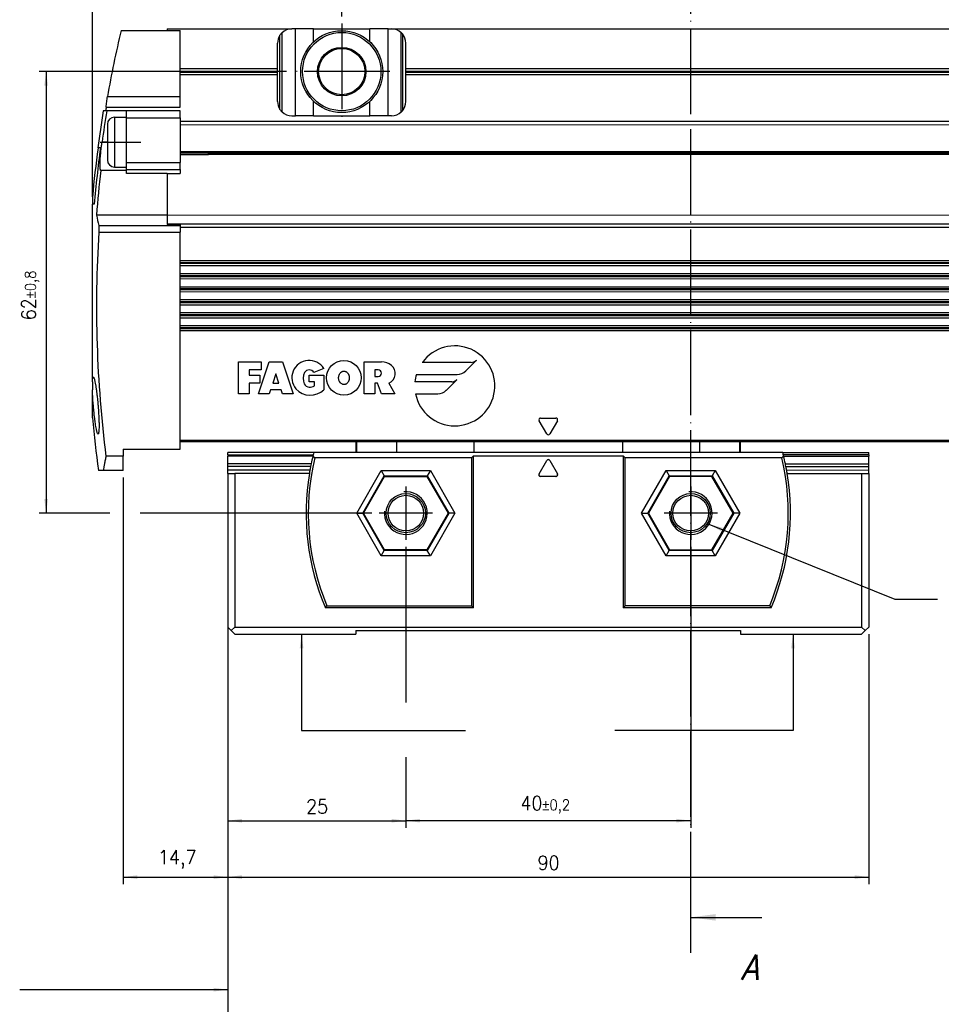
# Model space of a CAD drawing. Header units: millimetres. Extents: x -285 to 1770, y -283 to 203.
# Tile 3 of 30: x -174 to -44, y -93 to 45. Entities that reach past the tile are written whole.
import ezdxf

# ---------------------------------------------------------------- set-up
doc = ezdxf.new("R2010")
doc.units = ezdxf.units.MM
doc.linetypes.add('DOT_CENTER', pattern=[14, 12, -1, 0, -1])
doc.layers.add('1', color=7, linetype='Continuous')
doc.styles.add('CONVERTER_11', font='txt.shx', dxfattribs={"width": 0.9})
doc.styles.add('CONVERTER_14', font='txt.shx', dxfattribs={"width": 0.9, "oblique": 15})
doc.dimstyles.new('ME10_DIM_27', dxfattribs={"dimtxt": 2, "dimasz": 2, "dimexe": 1, "dimexo": 1, "dimgap": 1, "dimtad": 1, "dimdsep": 46, "dimtxsty": 'CONVERTER_11', "dimsah": 1, "dimcen": 0.09, "dimclrd": 2, "dimclre": 2, "dimclrt": 2, "dimadec": 0, "dimazin": 0, "dimtol": 1, "dimtp": 0.2, "dimtm": 0.2, "dimtfac": 0.75, "dimtdec": 0, "dimtix": 1, "dimtmove": 0, "dimatfit": 3, "dimfxl": 1, "dimtolj": 1, "dimtzin": 0, "dimarcsym": 0})
doc.dimstyles.new('ME10_DIM_28', dxfattribs={"dimtxt": 2, "dimasz": 2, "dimexe": 1, "dimexo": 1, "dimgap": 1, "dimtad": 1, "dimdsep": 46, "dimtxsty": 'CONVERTER_11', "dimsah": 1, "dimcen": 0.09, "dimclrd": 2, "dimclre": 2, "dimclrt": 2, "dimadec": 0, "dimazin": 0, "dimtfac": 1, "dimtdec": 4, "dimtix": 1, "dimtmove": 0, "dimatfit": 3, "dimfxl": 1, "dimtolj": 1, "dimtzin": 0, "dimarcsym": 0})
doc.dimstyles.new('ME10_DIM_29', dxfattribs={"dimtxt": 2, "dimasz": 2, "dimexe": 1, "dimexo": 1, "dimgap": 1, "dimtad": 1, "dimdsep": 46, "dimtxsty": 'CONVERTER_11', "dimsah": 1, "dimcen": 0.09, "dimclrd": 2, "dimclre": 2, "dimclrt": 2, "dimadec": 0, "dimazin": 0, "dimtfac": 1, "dimtdec": 4, "dimtix": 1, "dimtmove": 0, "dimatfit": 3, "dimfxl": 1, "dimtolj": 1, "dimtzin": 0, "dimarcsym": 0})
doc.dimstyles.new('ME10_DIM_30', dxfattribs={"dimtxt": 2, "dimasz": 2, "dimexe": 1, "dimexo": 1, "dimgap": 1, "dimtad": 1, "dimdsep": 46, "dimtxsty": 'CONVERTER_11', "dimsah": 1, "dimcen": 0.09, "dimclrd": 2, "dimclre": 2, "dimclrt": 2, "dimadec": 0, "dimazin": 0, "dimtfac": 1, "dimtdec": 4, "dimtix": 1, "dimtmove": 0, "dimatfit": 3, "dimfxl": 1, "dimtolj": 1, "dimtzin": 0, "dimarcsym": 0})
doc.dimstyles.new('ME10_DIM_31', dxfattribs={"dimtxt": 2, "dimasz": 2, "dimexe": 1, "dimexo": 1, "dimgap": 1, "dimtad": 1, "dimdsep": 46, "dimtxsty": 'CONVERTER_11', "dimsah": 1, "dimcen": 0.09, "dimclrd": 2, "dimclre": 2, "dimclrt": 2, "dimadec": 0, "dimazin": 0, "dimtol": 1, "dimtp": 0.8, "dimtm": 0.8, "dimtfac": 0.75, "dimtdec": 0, "dimtix": 1, "dimtmove": 0, "dimatfit": 3, "dimfxl": 1, "dimtolj": 1, "dimtzin": 0, "dimarcsym": 0})
doc.dimstyles.new('ME10_DIM_35', dxfattribs={"dimtxt": 2, "dimasz": 2, "dimexe": 1, "dimexo": 1, "dimgap": 1, "dimtad": 1, "dimdsep": 46, "dimtxsty": 'CONVERTER_11', "dimsah": 1, "dimcen": 0.09, "dimclrd": 2, "dimclre": 2, "dimclrt": 2, "dimadec": 0, "dimazin": 0, "dimtol": 1, "dimtp": 0.25, "dimtm": 0.25, "dimtfac": 0.75, "dimtdec": 0, "dimtix": 1, "dimtmove": 0, "dimatfit": 3, "dimfxl": 1, "dimtolj": 1, "dimtzin": 0, "dimarcsym": 0})
doc.dimstyles.get("Standard").update_dxf_attribs({"dimtxt": 0.18, "dimasz": 0.18, "dimexe": 0.18, "dimexo": 0.0625, "dimgap": 0.09, "dimtad": 0, "dimtih": 1, "dimtoh": 1, "dimdec": 4, "dimzin": 0, "dimdsep": 46, "dimtxsty": 'Standard', "dimcen": 0.09, "dimadec": 0, "dimazin": 0, "dimtfac": 1, "dimtdec": 4, "dimtofl": 0, "dimtmove": 0, "dimatfit": 3, "dimfxl": 1, "dimtolj": 1, "dimtzin": 0, "dimarcsym": 0})

# ---------------------------------------------------------------- blocks, each defined once
blk = doc.blocks.new('CABEZA__9', base_point=(-144.4, -41.42))
at = {"color": 7, "linetype": 'Continuous'}
for p, q in [((-126.4, -14.42), (-126.4, -15.92)), ((-72.4, -15.92), (-72.4, -14.42)), ((-144.4, -16.25), (-144.4, -15.92)), ((-132.32, -15.92), (-144.4, -15.92)), ((-144.4, -16.25), (-144.4, -16.44)), ((-144.4, -17.49), (-144.4, -16.44)), ((-126.4, -15.92), (-132.32, -15.92)), ((-126.28, -15.92), (-126.4, -15.92)), ((-120.64, -15.92), (-126.28, -15.92)), ((-109.8, -15.92), (-120.64, -15.92)), ((-109.9, -16.37), (-110.2, -16.67)), ((-109.9, -16.37), (-88.9, -16.37)), ((-109.9, -37.72), (-109.9, -16.37)), ((-89, -15.92), (-109.8, -15.92)), ((-78.16, -15.92), (-89, -15.92)), ((-88.6, -16.67), (-88.9, -16.37)), ((-88.9, -16.37), (-88.9, -37.72)), ((-72.52, -15.92), (-78.16, -15.92)), ((-72.4, -15.92), (-72.52, -15.92)), ((-66.48, -15.92), (-72.4, -15.92)), ((-66.48, -15.92), (-54.4, -15.92)), ((-54.4, -16.24), (-54.4, -15.92)), ((-54.4, -16.24), (-54.4, -16.43)), ((-54.4, -17.49), (-54.4, -16.43)), ((-144.4, -17.88), (-144.4, -17.49)), ((-144.4, -18.37), (-144.4, -17.88)), ((-110.2, -16.67), (-132.2, -16.67)), ((-110.2, -16.67), (-110.2, -37.42)), ((-100.7, -18.91), (-99.62, -17.02)), ((-100.68, -18.89), (-99.62, -17.05)), ((-99.18, -17.02), (-98.09, -18.91)), ((-99.18, -17.05), (-98.12, -18.89)), ((-66.6, -16.67), (-88.6, -16.67)), ((-88.6, -37.42), (-88.6, -16.67)), ((-54.4, -17.87), (-54.4, -17.49)), ((-54.4, -18.36), (-54.4, -17.87)), ((-144.4, -18.87), (-144.4, -18.37)), ((-144.4, -18.87), (-144.4, -40.42)), ((-144.4, -18.87), (-143.4, -18.87)), ((-143.4, -18.87), (-143.4, -40.42)), ((-132.94, -18.87), (-143.4, -18.87)), ((-125.35, -24.42), (-122.37, -19.27)), ((-122.85, -18.45), (-122.42, -19.2)), ((-122.42, -19.2), (-122.37, -19.27)), ((-122.37, -19.27), (-116.43, -19.27)), ((-116.43, -19.27), (-116.38, -19.2)), ((-116.43, -19.27), (-113.45, -24.42)), ((-115.95, -18.45), (-116.38, -19.2)), ((-98.31, -19.28), (-100.49, -19.28)), ((-98.33, -19.27), (-100.47, -19.27)), ((-82.37, -19.27), (-85.34, -24.42)), ((-82.85, -18.44), (-82.42, -19.19)), ((-82.42, -19.19), (-82.37, -19.27)), ((-76.42, -19.27), (-82.37, -19.27)), ((-76.42, -19.27), (-76.38, -19.19)), ((-73.45, -24.42), (-76.42, -19.27)), ((-75.95, -18.44), (-76.38, -19.19)), ((-65.86, -18.87), (-55.4, -18.86)), ((-55.4, -18.86), (-54.4, -18.86)), ((-55.4, -18.86), (-55.4, -40.42)), ((-54.4, -18.86), (-54.4, -18.36)), ((-54.4, -18.86), (-54.4, -40.42)), ((-126.3, -24.42), (-125.43, -24.42)), ((-125.43, -24.42), (-125.35, -24.42)), ((-122.37, -29.57), (-125.35, -24.42)), ((-113.45, -24.42), (-116.43, -29.57)), ((-113.36, -24.42), (-113.45, -24.42)), ((-112.5, -24.42), (-113.36, -24.42)), ((-86.3, -24.42), (-85.43, -24.42)), ((-85.43, -24.42), (-85.34, -24.42)), ((-85.34, -24.42), (-82.37, -29.57)), ((-76.42, -29.57), (-73.45, -24.42)), ((-73.36, -24.42), (-73.45, -24.42)), ((-72.5, -24.42), (-73.36, -24.42)), ((-122.85, -30.4), (-122.42, -29.65)), ((-122.42, -29.65), (-122.37, -29.57)), ((-116.43, -29.57), (-122.37, -29.57)), ((-116.38, -29.65), (-116.43, -29.57)), ((-115.95, -30.4), (-116.38, -29.65)), ((-82.85, -30.4), (-82.41, -29.65)), ((-82.41, -29.65), (-82.37, -29.57)), ((-82.37, -29.57), (-76.42, -29.57)), ((-76.38, -29.65), (-76.42, -29.57)), ((-75.95, -30.4), (-76.38, -29.65)), ((-109.9, -37.72), (-130.69, -37.72)), ((-130.49, -37.42), (-110.2, -37.42)), ((-110.2, -37.42), (-109.9, -37.72)), ((-88.9, -37.72), (-88.6, -37.42)), ((-68.11, -37.72), (-88.9, -37.72)), ((-68.31, -37.42), (-88.6, -37.42)), ((-143.9, -40.92), (-144.4, -40.42)), ((-143.9, -40.92), (-143.4, -40.42)), ((-143.9, -40.92), (-143.4, -41.42)), ((-143.4, -40.42), (-55.4, -40.42)), ((-143.4, -41.42), (-126.4, -41.42)), ((-126.4, -40.92), (-72.4, -40.92)), ((-126.4, -40.92), (-126.4, -41.42)), ((-72.4, -40.92), (-72.4, -41.42)), ((-72.4, -41.42), (-55.4, -41.42)), ((-55.4, -40.42), (-54.9, -40.92)), ((-54.9, -40.92), (-55.4, -41.42)), ((-54.4, -40.42), (-54.9, -40.92))]:
    blk.add_line(p, q, dxfattribs=at)
at = {"color": 3, "linetype": 'Continuous'}
for p, q in [((-126.28, -15.92), (-126.28, -14.42)), ((-120.64, -15.92), (-120.64, -14.42)), ((-109.8, -15.92), (-109.8, -14.42)), ((-89, -14.42), (-89, -15.92)), ((-78.16, -14.42), (-78.16, -15.92)), ((-72.52, -15.92), (-72.52, -14.42)), ((-144.4, -16.25), (-132.4, -16.25)), ((-132.45, -16.44), (-144.4, -16.44)), ((-54.4, -16.24), (-66.4, -16.24)), ((-66.35, -16.43), (-54.4, -16.43)), ((-132.68, -17.49), (-144.4, -17.49)), ((-132.76, -17.88), (-144.4, -17.88)), ((-99.62, -17.02), (-99.62, -17.05)), ((-99.18, -17.02), (-99.18, -17.05)), ((-66.11, -17.49), (-54.4, -17.49)), ((-66.04, -17.87), (-54.4, -17.87)), ((-132.86, -18.37), (-144.4, -18.37)), ((-126.3, -24.42), (-122.85, -18.45)), ((-125.43, -24.42), (-122.42, -19.2)), ((-122.85, -18.45), (-115.95, -18.45)), ((-122.42, -19.2), (-116.38, -19.2)), ((-116.38, -19.2), (-113.36, -24.42)), ((-115.95, -18.45), (-112.5, -24.42)), ((-100.7, -18.91), (-100.68, -18.89)), ((-100.49, -19.28), (-100.47, -19.27)), ((-98.33, -19.27), (-98.31, -19.28)), ((-98.12, -18.89), (-98.09, -18.91)), ((-86.3, -24.42), (-82.85, -18.44)), ((-85.43, -24.42), (-82.42, -19.19)), ((-82.85, -18.44), (-75.95, -18.44)), ((-82.42, -19.19), (-76.38, -19.19)), ((-76.38, -19.19), (-73.36, -24.42)), ((-75.95, -18.44), (-72.5, -24.42)), ((-65.94, -18.37), (-54.4, -18.36)), ((-122.85, -30.4), (-126.3, -24.42)), ((-122.42, -29.65), (-125.43, -24.42)), ((-113.36, -24.42), (-116.38, -29.65)), ((-112.5, -24.42), (-115.95, -30.4)), ((-82.85, -30.4), (-86.3, -24.42)), ((-82.41, -29.65), (-85.43, -24.42)), ((-73.36, -24.42), (-76.38, -29.65)), ((-72.5, -24.42), (-75.95, -30.4)), ((-115.95, -30.4), (-122.85, -30.4)), ((-116.38, -29.65), (-122.42, -29.65)), ((-75.95, -30.4), (-82.85, -30.4)), ((-76.38, -29.65), (-82.41, -29.65))]:
    blk.add_line(p, q, dxfattribs=at)
at = {"color": 7, "linetype": 'Continuous'}
for centre, radius in [((-119.4, -24.42), 2.75), ((-119.4, -24.42), 2.5), ((-79.4, -24.42), 2.75), ((-79.4, -24.42), 2.5)]:
    blk.add_circle(centre, radius, dxfattribs=at)
for centre, radius, start, end in [((-99.4, -24.42), 34, 166.4206, 168.2419), ((-99.4, -24.42), 34, 166.3082, 166.4206), ((-99.4, -24.42), 34, 166.0884, 166.3082), ((-99.4, -24.42), 34, 165.5264, 166.0884), ((-99.4, -24.42), 34, 13.9194, 14.4814), ((-99.4, -24.42), 34, 13.6996, 13.9194), ((-99.4, -24.42), 34, 13.5871, 13.6996), ((-99.4, -24.42), 34, 11.7659, 13.5871), ((-99.4, -24.42), 33.7, 166.7086, 202.6946), ((-99.4, -24.42), 34, 168.9004, 169.7472), ((-99.4, -24.42), 34, 168.2419, 168.9004), ((-99.4, -17.15), 0.25, 30.0039, 150.0039), ((-99.4, -17.17), 0.25, 30.0039, 150.0039), ((-99.4, -24.42), 33.7, 337.3132, 13.2992), ((-99.4, -24.42), 34, 11.1074, 11.7659), ((-99.4, -24.42), 34, 10.2606, 11.1074), ((-99.4, -24.42), 34, 170.6023, 203.0316), ((-99.4, -24.42), 34, 169.7472, 170.6023), ((-100.49, -19.03), 0.25, 150.0039, 270.0039), ((-100.47, -19.02), 0.25, 150.0039, 270.0039), ((-98.33, -19.02), 0.25, 270.0039, 30.0039), ((-98.31, -19.03), 0.25, 270.0039, 30.0039), ((-99.4, -24.42), 34, 336.9762, 9.4055), ((-99.4, -24.42), 34, 9.4055, 10.2606)]:
    blk.add_arc(centre, radius, start, end, dxfattribs=at)
for points, knots in [([(-132.2, -16.67), (-132.22, -16.65), (-132.25, -16.6), (-132.31, -16.52), (-132.37, -16.45), (-132.41, -16.4), (-132.43, -16.37)], [0, 0, 0, 0, 0.0954143, 0.19106, 0.2864288, 0.3820222, 0.3820222, 0.3820222, 0.3820222]), ([(-66.37, -16.37), (-66.39, -16.39), (-66.42, -16.44), (-66.48, -16.52), (-66.54, -16.59), (-66.58, -16.64), (-66.6, -16.67)], [0, 0, 0, 0, 0.0954825, 0.1909591, 0.2864724, 0.3820222, 0.3820222, 0.3820222, 0.3820222]), ([(-130.69, -37.72), (-130.67, -37.7), (-130.64, -37.65), (-130.59, -37.57), (-130.54, -37.5), (-130.51, -37.45), (-130.49, -37.42)], [0, 0, 0, 0, 0.0900935, 0.1799882, 0.2700098, 0.3600539, 0.3600539, 0.3600539, 0.3600539]), ([(-68.31, -37.42), (-68.29, -37.44), (-68.26, -37.49), (-68.21, -37.57), (-68.16, -37.64), (-68.12, -37.69), (-68.11, -37.72)], [0, 0, 0, 0, 0.0899107, 0.1800615, 0.2700953, 0.3600539, 0.3600539, 0.3600539, 0.3600539])]:
    blk.add_open_spline(points, degree=3, knots=knots, dxfattribs=at)
at = {"layer": '1', "color": 2, "linetype": 'DOT_CENTER'}
for p, q in [((-119.4, -20.67), (-119.4, -28.17)), ((-79.4, -20.67), (-79.4, -28.17)), ((-115.65, -24.42), (-123.15, -24.42)), ((-75.65, -24.42), (-83.15, -24.42))]:
    blk.add_line(p, q, dxfattribs=at)
at = {"layer": '1', "color": 30, "linetype": 'Continuous'}
for centre in [(-119.4, -24.42), (-79.4, -24.42)]:
    blk.add_arc(centre, 3, 175, 95, dxfattribs=at)
blk = doc.blocks.new('REGLA__10', base_point=(-163.4, -18.42))
at = {"color": 7, "linetype": 'Continuous'}
for p, q in [((-159.37, 43.37), (-152.9, 43.37)), ((-152.9, 43.57), (-135.4, 43.58)), ((-152.9, 43.57), (-152.9, 43.37)), ((-152.9, 43.37), (-151.1, 43.37)), ((-151.1, 38.02), (-151.1, 43.37)), ((-134.9, 43.58), (-135.4, 43.58)), ((-132.34, 43.58), (-134.9, 43.58)), ((-132.34, 43.58), (-124.46, 43.58)), ((-121.9, 43.58), (-124.46, 43.58)), ((-121.9, 43.58), (-121.4, 43.58)), ((-121.4, 43.58), (-35.4, 43.58)), ((-120.04, 31.92), (-120.04, 43.04)), ((-119.88, 42.87), (-119.88, 32.08)), ((-137.4, 38.02), (-137.4, 41.58)), ((-119.4, 38.02), (-119.4, 41.58)), ((-151.1, 37.13), (-151.1, 38.02)), ((-151.1, 38.02), (-137.4, 38.02)), ((-137.4, 37.13), (-137.4, 38.02)), ((-119.4, 37.14), (-119.4, 38.02)), ((-119.4, 38.02), (-37.4, 38.02)), ((-151.1, 34.08), (-151.1, 37.13)), ((-137.4, 37.13), (-151.1, 37.13)), ((-137.4, 33.38), (-137.4, 37.13)), ((-119.4, 33.38), (-119.4, 37.14)), ((-37.4, 37.14), (-119.4, 37.14)), ((-161.3, 34.07), (-151.1, 34.08)), ((-151.1, 32.58), (-151.1, 34.08)), ((-161.38, 32.07), (-161.87, 32.07)), ((-161.48, 32.57), (-151.1, 32.58)), ((-158.6, 32.07), (-161.38, 32.07)), ((-151.1, 32.07), (-158.6, 32.07)), ((-158.6, 31.18), (-158.6, 32.07)), ((-151.1, 31.07), (-151.1, 32.07)), ((-160.3, 31.18), (-158.6, 31.18)), ((-158.6, 31.07), (-158.6, 31.18)), ((-158.6, 24.82), (-158.6, 31.07)), ((-151.1, 31.07), (-151.1, 30.58)), ((84.84, 30.59), (-151.1, 30.58)), ((-151.1, 30.58), (-151.1, 30.08)), ((-135.4, 31.38), (-134.9, 31.38)), ((-132.34, 31.38), (-134.9, 31.38)), ((-132.34, 31.38), (-124.46, 31.38)), ((-121.9, 31.38), (-124.46, 31.38)), ((-121.4, 31.38), (-121.9, 31.38)), ((-161.3, 30.18), (-161.3, 27.68)), ((-151.1, 30.08), (-151.1, 26.37)), ((-161.3, 27.68), (-161.3, 25.18)), ((-162.62, 26.87), (-162.65, 26.87)), ((-162.28, 26.87), (-162.62, 26.87)), ((-151.1, 26.37), (-151.1, 24.82)), ((-151.1, 26.17), (83.77, 26.19)), ((-151.1, 25.92), (-147.1, 25.92)), ((-147.1, 25.92), (-147.1, 26.17)), ((-146.85, 26.17), (-147.1, 25.92)), ((-147.03, 26), (83.89, 26.01)), ((-158.6, 23.69), (-162.23, 23.69)), ((-160.3, 24.18), (-158.6, 24.18)), ((-158.6, 24.18), (-158.6, 24.82)), ((-158.6, 23.84), (-158.6, 24.18)), ((-158.6, 23.69), (-158.6, 23.84)), ((-158.6, 23.26), (-158.6, 23.69)), ((-151.1, 23.84), (-151.1, 24.82)), ((-151.1, 23.84), (-151.1, 23.26)), ((-152.9, 23.26), (-158.6, 23.26)), ((-152.9, 23.26), (-152.9, 17.44)), ((-152.9, 23.26), (-151.1, 23.26)), ((-163.4, 19.97), (-163.4, 18.97)), ((-163.15, 18.97), (-163.4, 18.97)), ((-163.4, 7.14), (-163.4, 18.97)), ((-152.9, 17.44), (-162.83, 17.44)), ((-152.9, 17.44), (85.54, 17.46)), ((-152.9, 17.44), (-152.9, 17.44)), ((-152.9, 17.44), (-152.9, 16.22)), ((-152.9, 16.22), (-152.9, 16.1)), ((-151.1, 16.1), (-152.9, 16.1)), ((-151.1, 16.1), (-151.1, 15.95)), ((-151.1, 15.95), (-151.1, 15.75)), ((-151.1, 15.75), (-151.1, 15.02)), ((-151.1, 11.02), (-151.1, 15.02)), ((85.26, 11.04), (-151.1, 11.02)), ((-151.1, 10.34), (-151.1, 11.02)), ((-151.1, 10.34), (84.8, 10.35)), ((-151.1, 9.19), (-151.1, 10.34)), ((84.03, 9.2), (-151.1, 9.19)), ((-151.1, 8.5), (-151.1, 9.19)), ((-151.1, 8.5), (83.58, 8.52)), ((-151.1, 7.35), (-151.1, 8.5)), ((-151.1, 7.35), (84.32, 7.37)), ((-151.1, 6.67), (-151.1, 7.35)), ((-151.1, 6.67), (84.77, 6.69)), ((-151.1, 5.52), (-151.1, 6.67)), ((85.54, 5.54), (-151.1, 5.52)), ((-151.1, 4.84), (-151.1, 5.52)), ((-151.1, 4.84), (85.14, 4.85)), ((-151.1, 3.69), (-151.1, 4.84)), ((84.37, 3.7), (-151.1, 3.69)), ((-151.1, 3.01), (-151.1, 3.69)), ((-151.1, 3.01), (83.91, 3.02)), ((-151.1, 1.86), (-151.1, 3.01)), ((-163.4, -5.98), (-163.4, 2.04)), ((83.98, 1.87), (-151.1, 1.86)), ((-151.1, 1.17), (-151.1, 1.86)), ((84.44, 1.19), (-151.1, 1.17)), ((-151.1, -14.22), (-151.1, 1.17)), ((-163.4, -5.98), (-163.4, -7.09)), ((-163.4, -11.06), (-163.4, -7.09)), ((-151.1, -15.42), (-151.1, -14.22)), ((84.29, -14.41), (-151.1, -14.42)), ((-159.1, -16.44), (-161.5, -16.44)), ((-159.1, -15.42), (-159.1, -16.44)), ((-159.1, -15.42), (-151.1, -15.42)), ((-159.1, -18.42), (-159.1, -16.44)), ((-161.91, -18.42), (-162.55, -18.42)), ((-159.1, -18.42), (-161.91, -18.42))]:
    blk.add_line(p, q, dxfattribs=at)
at = {"color": 3, "linetype": 'Continuous'}
for p, q in [((-136.77, 31.92), (-136.77, 43.04)), ((-134.9, 31.38), (-134.9, 43.58)), ((-132.34, 41.76), (-132.34, 43.58)), ((-124.46, 41.76), (-124.46, 43.58)), ((-121.9, 31.38), (-121.9, 43.58)), ((-137.07, 32.27), (-137.07, 42.68)), ((-151.1, 37.65), (-137.4, 37.65)), ((-151.1, 37.5), (-137.4, 37.51)), ((-119.4, 37.65), (-37.4, 37.65)), ((-119.4, 37.51), (-37.4, 37.51)), ((-132.34, 31.38), (-132.34, 33.39)), ((-124.46, 31.38), (-124.46, 33.39)), ((-160.3, 31.18), (-160.3, 27.68)), ((-158.6, 31.07), (-151.1, 31.07)), ((85.17, 30.09), (-151.1, 30.08)), ((-161.3, 27.68), (-162.05, 27.68)), ((-160.3, 27.68), (-160.3, 24.18)), ((-151.1, 26.37), (83.64, 26.39)), ((-146.92, 26.1), (83.82, 26.12)), ((-158.6, 24.82), (-151.1, 24.82)), ((-158.6, 23.84), (-151.1, 23.84)), ((-162.52, 15.95), (-151.1, 15.95)), ((-152.9, 16.22), (84.72, 16.23)), ((-151.1, 15.75), (84.41, 15.77)), ((-162.5, 15.02), (-151.1, 15.02)), ((85.08, 10.77), (-151.1, 10.75)), ((84.98, 10.62), (-151.1, 10.61)), ((83.85, 8.93), (-151.1, 8.92)), ((83.76, 8.79), (-151.1, 8.78)), ((84.5, 7.1), (-151.1, 7.08)), ((84.59, 6.96), (-151.1, 6.94)), ((85.41, 5.27), (-151.1, 5.25)), ((85.32, 5.13), (-151.1, 5.11)), ((84.19, 3.43), (-151.1, 3.42)), ((84.09, 3.29), (-151.1, 3.28)), ((84.17, 1.6), (-151.1, 1.58)), ((84.26, 1.46), (-151.1, 1.44)), ((-142.9, -3.17), (-139.71, -3.17)), ((-142.9, -7.67), (-142.9, -3.17)), ((-140.09, -7.67), (-138.59, -3.17)), ((-139.71, -3.17), (-139.71, -4.3)), ((-138.59, -3.17), (-136.71, -3.17)), ((-136.71, -3.17), (-135.21, -7.67)), ((-130.91, -4.11), (-132.31, -4.67)), ((-125.26, -7.67), (-125.26, -3.17)), ((-125.26, -3.17), (-122.82, -3.17)), ((-110.23, -3.26), (-117.09, -3.26)), ((-110.99, -4.45), (-109.49, -2.95)), ((-139.71, -4.3), (-141.4, -4.3)), ((-141.4, -4.3), (-141.4, -5.05)), ((-141.4, -5.05), (-139.9, -5.05)), ((-139.9, -5.05), (-139.9, -6.17)), ((-137.65, -4.86), (-138.09, -6.17)), ((-137.21, -6.17), (-137.65, -4.86)), ((-132.96, -5.05), (-130.9, -5.05)), ((-132.96, -5.99), (-132.96, -5.05)), ((-130.9, -5.05), (-130.9, -7.11)), ((-123.76, -4.3), (-123.76, -5.24)), ((-123.29, -4.3), (-123.76, -4.3)), ((-123.76, -5.24), (-123.29, -5.24)), ((-117.92, -4.94), (-112.18, -4.94)), ((-141.4, -6.17), (-141.4, -7.67)), ((-139.9, -6.17), (-141.4, -6.17)), ((-138.09, -6.17), (-137.21, -6.17)), ((-132.21, -5.99), (-132.96, -5.99)), ((-132.21, -6.55), (-132.21, -5.99)), ((-123.76, -6.17), (-123.76, -7.67)), ((-123.38, -6.17), (-123.76, -6.17)), ((-122.82, -7.67), (-123.38, -6.17)), ((-121.78, -6.17), (-120.95, -7.67)), ((-112.96, -5.98), (-118.12, -5.99)), ((-113.72, -7.18), (-112.22, -5.68)), ((-141.4, -7.67), (-142.9, -7.67)), ((-138.59, -7.67), (-140.09, -7.67)), ((-138.4, -7.11), (-138.59, -7.67)), ((-136.9, -7.11), (-138.4, -7.11)), ((-136.71, -7.67), (-136.9, -7.11)), ((-135.21, -7.67), (-136.71, -7.67)), ((-123.76, -7.67), (-125.26, -7.67)), ((-120.95, -7.67), (-122.82, -7.67)), ((-118.04, -7.67), (-114.91, -7.67)), ((-99.62, -13.3), (-100.68, -11.45)), ((-100.47, -11.07), (-98.33, -11.07)), ((-98.12, -11.45), (-99.18, -13.3)), ((84.43, -14.21), (-151.1, -14.22))]:
    blk.add_line(p, q, dxfattribs=at)
at = {"color": 7, "linetype": 'Continuous'}
for radius in [5.75, 5.5, 3.4, 3.25]:
    blk.add_circle((-128.4, 37.58), radius, dxfattribs=at)
at = {"color": 3, "linetype": 'Continuous'}
blk.add_circle((-128.09, -5.42), 2.44, dxfattribs=at)
at = {"color": 7, "linetype": 'Continuous'}
for centre, radius, start, end in [((3.87, 4.6), 167.78, 166.6394, 169.8834), ((-135.4, 41.58), 2, 133.1086, 146.4466), ((-135.4, 41.58), 2, 90.0039, 133.1086), ((-121.4, 41.58), 2, 46.8992, 90.0039), ((-121.4, 41.58), 2, 40.3188, 46.8992), ((-121.4, 41.58), 2, 0.0039, 40.3188), ((-135.4, 41.58), 2, 146.4466, 180.0039), ((-135.4, 33.38), 2, 180.0039, 213.5612), ((-121.4, 33.38), 2, 319.689, 0.0039), ((3.87, 4.6), 168, 170.5892, 172.3823), ((3.87, 4.6), 167.52, 170.5618, 172.0827), ((3.87, 4.6), 167.69, 170.3985, 170.5719), ((-135.4, 33.38), 2, 213.5612, 226.8992), ((-135.4, 33.38), 2, 226.8992, 270.0039), ((-121.4, 33.38), 2, 270.0039, 313.1086), ((-121.4, 33.38), 2, 313.1086, 319.689), ((-160.3, 30.18), 1, 90, 180), ((3.87, 4.6), 167.97, 172.3811, 174.7528), ((3.87, 4.6), 167.63, 172.3656, 175.0823), ((-160.3, 25.18), 1, 180, 270), ((3.87, 4.6), 167.19, 173.4463, 175.5957), ((-139.11, 21.52), 24.06, 189.7604, 193.3815), ((3.87, 4.6), 166.7, 176.4161, 187.2531), ((3.87, 4.6), 168, 185.3488, 187.8778)]:
    blk.add_arc(centre, radius, start, end, dxfattribs=at)
at = {"color": 3, "linetype": 'Continuous'}
for centre, radius, start, end in [((-112.52, -6.55), 5.62, 191.5408, 144.2009), ((-132.96, -5.42), 2.44, 32.5829, 219.6016), ((-122.82, -5.37), 2.2, 50.7652, 90.0039), ((-122.37, -4.81), 1.48, 293.2806, 50.7652), ((-110.23, -2.22), 1.04, 270.0039, 315.0039), ((-131.83, -5.52), 1.97, 154.6269, 202.6237), ((-132.96, -5.05), 0.752, 29.9229, 150.0849), ((-123.29, -4.77), 0.469, 270.0039, 90.0039), ((-112.52, -6.55), 5.62, 163.445, 174.2647), ((-112.18, -3.26), 1.69, 270.0039, 315.0039), ((-132.96, -5.99), 0.75, 202.6237, 270.0039), ((-132.96, -5.14), 1.59, 270.0039, 298.0764), ((-112.96, -4.94), 1.04, 270.0039, 315.0039), ((-132.8, -5.07), 2.79, 223.1328, 312.9872), ((-114.91, -5.98), 1.69, 270.0039, 315.0039), ((-100.47, -11.32), 0.25, 90.0039, 210.0039), ((-98.33, -11.32), 0.25, 330.0039, 90.0039), ((-99.4, -13.17), 0.25, 210.0039, 330.0039)]:
    blk.add_arc(centre, radius, start, end, dxfattribs=at)
at = {"color": 7, "linetype": 'Continuous'}
for points, knots in [([(-161.48, 32.57), (-161.45, 32.82), (-161.39, 33.32), (-161.33, 33.82), (-161.3, 34.07)], [0, 0, 0, 0, 0.754936, 1.510269, 1.510269, 1.510269, 1.510269]), ([(-162.23, 23.69), (-162.23, 23.69), (-162.26, 23.72), (-162.28, 23.79), (-162.31, 23.9), (-162.33, 24.1), (-162.34, 24.36), (-162.33, 24.66), (-162.32, 25.01), (-162.3, 25.41), (-162.26, 25.83), (-162.23, 26.18), (-162.2, 26.5), (-162.16, 26.83), (-162.11, 27.23), (-162.07, 27.52), (-162.05, 27.68)], [0, 0, 0, 0, 0.034385, 0.099339, 0.212235, 0.390546, 0.692535, 1.003389, 1.27508, 1.754131, 2.192989, 2.547237, 2.808175, 3.146146, 3.554288, 4.02577, 4.02577, 4.02577, 4.02577]), ([(-162.52, 15.95), (-162.52, 15.93), (-162.51, 15.88), (-162.5, 15.8), (-162.49, 15.7), (-162.49, 15.59), (-162.49, 15.45), (-162.49, 15.32), (-162.49, 15.17), (-162.5, 15.07), (-162.5, 15.02)], [0, 0, 0, 0, 0.0759304, 0.1506608, 0.2378916, 0.369366, 0.4986847, 0.6376365, 0.7828205, 0.931409, 0.931409, 0.931409, 0.931409]), ([(-163.4, 2.04), (-163.4, 2.06), (-163.4, 2.09), (-163.4, 2.16), (-163.4, 2.25), (-163.4, 2.35), (-163.4, 2.46), (-163.4, 2.55), (-163.4, 2.65), (-163.4, 2.79), (-163.4, 2.96), (-163.4, 3.16), (-163.4, 3.35), (-163.4, 3.52), (-163.4, 3.66), (-163.4, 3.85), (-163.4, 4.07), (-163.4, 4.32), (-163.4, 4.54), (-163.4, 4.73), (-163.4, 4.89), (-163.4, 5.08), (-163.4, 5.3), (-163.4, 5.54), (-163.4, 5.75), (-163.4, 5.91), (-163.4, 6.05), (-163.4, 6.2), (-163.4, 6.37), (-163.4, 6.54), (-163.4, 6.7), (-163.4, 6.83), (-163.4, 6.94), (-163.4, 7.02), (-163.4, 7.09), (-163.4, 7.13), (-163.4, 7.14)], [0, 0, 0, 0, 0.036125, 0.110454, 0.19531, 0.302839, 0.432247, 0.500215, 0.599601, 0.732334, 0.900346, 1.105567, 1.349929, 1.45815, 1.60652, 1.792467, 2.013415, 2.266794, 2.550028, 2.673463, 2.83587, 3.030993, 3.252579, 3.494373, 3.750121, 3.860131, 3.998321, 4.156437, 4.326223, 4.499423, 4.667784, 4.797187, 4.904712, 4.989562, 5.044781, 5.1, 5.1, 5.1, 5.1]), ([(-163.4, -5.98), (-163.4, -5.9), (-163.39, -5.73), (-163.36, -5.54), (-163.34, -5.38), (-163.29, -5.34), (-163.27, -5.33)], [0, 0, 0, 0, 0.2516218, 0.4903588, 0.6203553, 0.681131, 0.681131, 0.681131, 0.681131]), ([(-163.27, -5.33), (-163.26, -5.34), (-163.2, -5.38), (-163.15, -5.54), (-163.09, -5.74), (-163.03, -6.04), (-162.95, -6.42), (-162.88, -6.9), (-162.82, -7.32), (-162.78, -7.67), (-162.74, -7.97), (-162.7, -8.35), (-162.66, -8.81), (-162.61, -9.32), (-162.57, -9.82), (-162.54, -10.28), (-162.52, -10.67), (-162.5, -10.97), (-162.49, -11.32), (-162.47, -11.73), (-162.47, -12.21), (-162.48, -12.6), (-162.49, -12.9), (-162.52, -13.11), (-162.54, -13.27), (-162.59, -13.31), (-162.61, -13.33)], [0, 0, 0, 0, 0.066861, 0.206338, 0.455854, 0.715617, 1.128407, 1.61707, 2.171838, 2.384459, 2.687635, 3.074136, 3.536756, 4.068325, 4.60151, 5.06481, 5.451296, 5.754008, 5.965956, 6.513518, 6.995227, 7.401797, 7.66326, 7.913385, 8.049373, 8.11238, 8.11238, 8.11238, 8.11238]), ([(-162.61, -13.33), (-162.62, -13.31), (-162.68, -13.27), (-162.71, -13.16), (-162.76, -13.03), (-162.8, -12.86), (-162.86, -12.6), (-162.92, -12.25), (-162.98, -11.86), (-163.03, -11.51), (-163.07, -11.23), (-163.1, -10.97), (-163.14, -10.67), (-163.18, -10.28), (-163.23, -9.83), (-163.27, -9.34), (-163.31, -8.88), (-163.33, -8.49), (-163.35, -8.15), (-163.37, -7.83), (-163.39, -7.47), (-163.4, -7.22), (-163.4, -7.09)], [0, 0, 0, 0, 0.067909, 0.209899, 0.320412, 0.488864, 0.72868, 1.136777, 1.545763, 1.911801, 2.190869, 2.404395, 2.708644, 3.096336, 3.56022, 4.093077, 4.55553, 4.947714, 5.261, 5.567135, 5.928516, 6.325599, 6.325599, 6.325599, 6.325599]), ([(-161.5, -16.44), (-161.53, -16.63), (-161.61, -16.99), (-161.72, -17.51), (-161.82, -17.98), (-161.88, -18.28), (-161.91, -18.42)], [0, 0, 0, 0, 0.5769, 1.114616, 1.588455, 2.023333, 2.023333, 2.023333, 2.023333])]:
    blk.add_open_spline(points, degree=3, knots=knots, dxfattribs=at)
at = {"color": 3, "linetype": 'Continuous'}
blk.add_open_spline([(-128.09, -4.49), (-128.1, -4.49), (-128.12, -4.49), (-128.19, -4.49), (-128.28, -4.51), (-128.37, -4.55), (-128.44, -4.6), (-128.51, -4.65), (-128.59, -4.73), (-128.69, -4.85), (-128.78, -5.03), (-128.82, -5.2), (-128.83, -5.33), (-128.84, -5.42), (-128.83, -5.54), (-128.81, -5.68), (-128.77, -5.82), (-128.71, -5.95), (-128.65, -6.04), (-128.58, -6.14), (-128.47, -6.24), (-128.33, -6.32), (-128.2, -6.35), (-128.09, -6.36), (-127.97, -6.35), (-127.85, -6.32), (-127.74, -6.26), (-127.64, -6.18), (-127.56, -6.1), (-127.49, -6), (-127.44, -5.9), (-127.4, -5.8), (-127.38, -5.73), (-127.36, -5.67), (-127.35, -5.6), (-127.34, -5.52), (-127.34, -5.41), (-127.34, -5.28), (-127.37, -5.14), (-127.41, -5.02), (-127.45, -4.92), (-127.49, -4.85), (-127.54, -4.77), (-127.61, -4.7), (-127.69, -4.62), (-127.79, -4.56), (-127.9, -4.51), (-128.01, -4.49), (-128.07, -4.49), (-128.08, -4.49), (-128.09, -4.49)], degree=3, knots=[0, 0, 0, 0, 0.034211, 0.075166, 0.197483, 0.299555, 0.376453, 0.456451, 0.566203, 0.70371, 0.928832, 1.160689, 1.227212, 1.320584, 1.436324, 1.571014, 1.742439, 1.883698, 1.992692, 2.064649, 2.249404, 2.426576, 2.547482, 2.655496, 2.763983, 2.88451, 3.034686, 3.159204, 3.248528, 3.382169, 3.50228, 3.605308, 3.686173, 3.738749, 3.795158, 3.881589, 3.992852, 4.124776, 4.274569, 4.403745, 4.511029, 4.594231, 4.650023, 4.787758, 4.897342, 4.97699, 5.124225, 5.276879, 5.294496, 5.312077, 5.312077, 5.312077, 5.312077], dxfattribs=at)
at = {"layer": '1', "color": 2, "linetype": 'DOT_CENTER'}
for p, q in [((-128.4, 44.33), (-128.4, 30.83)), ((-121.65, 37.58), (-135.15, 37.58)), ((-162.3, 27.68), (-156.6, 27.68))]:
    blk.add_line(p, q, dxfattribs=at)
blk = doc.blocks.new('Regla_G2_cm1140-T__11', base_point=(-163.4, -41.42))
for name, p in [('REGLA__10', (-163.4, -18.42)), ('CABEZA__9', (-144.4, -41.42))]:
    blk.add_blockref(name, p)
blk = doc.blocks.new('*D69')
at = {"layer": '1', "color": 2, "linetype": 'Continuous'}
for p, q in [((-119.4, -29.17), (-119.4, -51.04)), ((-79.4, -29.17), (-79.4, -68.61)), ((-119.4, -60.47), (-119.4, -68.61)), ((-119.4, -67.61), (-79.4, -67.61))]:
    blk.add_line(p, q, dxfattribs=at)
at = {"layer": '1', "color": 2}
for points in [[(-117.4, -67.35), (-117.4, -67.87), (-119.4, -67.61)], [(-81.4, -67.87), (-81.4, -67.35), (-79.4, -67.61)]]:
    blk.add_solid(points, dxfattribs=at)
at = {"layer": '1', "color": 2, "insert": (-103.31, -66.61), "char_height": 2, "attachment_point": 7, "rotation": 0.0001, "line_spacing_factor": 0.60024, "style": 'CONVERTER_11'}
blk.add_mtext('\\C2;40\\C2;\\H1.5;{\\Fgdt;`}0,2', dxfattribs=at)
blk = doc.blocks.new('*D70')
at = {"layer": '1', "color": 2, "linetype": 'Continuous'}
for p, q in [((-144.4, -28.13), (-144.4, -68.62)), ((-119.4, -29.17), (-119.4, -51.04)), ((-119.4, -58.71), (-119.4, -68.62)), ((-144.4, -67.62), (-119.4, -67.62))]:
    blk.add_line(p, q, dxfattribs=at)
at = {"layer": '1', "color": 2}
for points in [[(-142.4, -67.36), (-142.4, -67.88), (-144.4, -67.62)], [(-121.4, -67.88), (-121.4, -67.36), (-119.4, -67.62)]]:
    blk.add_solid(points, dxfattribs=at)
at = {"layer": '1', "color": 2, "insert": (-133.4, -66.62), "char_height": 2, "attachment_point": 7, "rotation": 0.0001, "line_spacing_factor": 0.60024, "style": 'CONVERTER_11'}
blk.add_mtext('25', dxfattribs=at)
blk = doc.blocks.new('*D71')
at = {"layer": '1', "color": 2, "linetype": 'Continuous'}
for p, q in [((-144.4, -41.42), (-144.4, -76.53)), ((-54.4, -41.42), (-54.4, -76.53)), ((-144.4, -75.53), (-54.4, -75.53))]:
    blk.add_line(p, q, dxfattribs=at)
at = {"layer": '1', "color": 2}
for points in [[(-142.4, -75.27), (-142.4, -75.8), (-144.4, -75.53)], [(-56.4, -75.8), (-56.4, -75.27), (-54.4, -75.53)]]:
    blk.add_solid(points, dxfattribs=at)
at = {"layer": '1', "color": 2, "insert": (-100.9, -74.53), "char_height": 2, "attachment_point": 7, "rotation": 0.0001, "line_spacing_factor": 0.60024, "style": 'CONVERTER_11'}
blk.add_mtext('90', dxfattribs=at)
blk = doc.blocks.new('*D72')
at = {"layer": '1', "color": 2, "linetype": 'Continuous'}
for p, q in [((-159.1, -19.42), (-159.1, -76.54)), ((-144.4, -28.13), (-144.4, -76.54)), ((-159.1, -75.54), (-144.4, -75.54))]:
    blk.add_line(p, q, dxfattribs=at)
at = {"layer": '1', "color": 2}
for points in [[(-157.1, -75.28), (-157.1, -75.8), (-159.1, -75.54)], [(-146.4, -75.8), (-146.4, -75.28), (-144.4, -75.54)]]:
    blk.add_solid(points, dxfattribs=at)
at = {"layer": '1', "color": 2, "insert": (-154.2, -74.34), "char_height": 2, "attachment_point": 7, "rotation": 0.0001, "line_spacing_factor": 0.60024, "style": 'CONVERTER_11'}
blk.add_mtext('14,7', dxfattribs=at)
blk = doc.blocks.new('*D73')
at = {"layer": '1', "color": 2, "linetype": 'Continuous'}
for p, q in [((-136.15, 37.58), (-170.9, 37.58)), ((-169.9, 37.58), (-169.9, -24.42)), ((-160.98, -24.42), (-170.9, -24.42)), ((-124.15, -24.42), (-156.71, -24.42))]:
    blk.add_line(p, q, dxfattribs=at)
at = {"layer": '1', "color": 2}
for points in [[(-169.64, 35.58), (-170.17, 35.58), (-169.9, 37.58)], [(-170.17, -22.42), (-169.64, -22.42), (-169.9, -24.42)]]:
    blk.add_solid(points, dxfattribs=at)
at = {"layer": '1', "color": 2, "insert": (-170.9, 2.66), "char_height": 2, "attachment_point": 7, "rotation": 90, "line_spacing_factor": 0.60024, "style": 'CONVERTER_11'}
blk.add_mtext('\\C2;62\\C2;\\H1.5;{\\Fgdt;`}0,8', dxfattribs=at)
blk = doc.blocks.new('*D77')
at = {"layer": '1', "color": 2, "linetype": 'Continuous'}
for p, q in [((-163.4, 19.97), (-163.4, 76.63)), ((-128.4, 45.33), (-128.4, 76.63)), ((-128.4, 75.63), (-163.4, 75.63))]:
    blk.add_line(p, q, dxfattribs=at)
at = {"layer": '1', "color": 2}
for points in [[(-161.4, 75.9), (-161.4, 75.37), (-163.4, 75.63)], [(-130.4, 75.37), (-130.4, 75.9), (-128.4, 75.63)]]:
    blk.add_solid(points, dxfattribs=at)
at = {"layer": '1', "color": 2, "insert": (-150.49, 76.63), "char_height": 2, "attachment_point": 7, "rotation": 0.0001, "line_spacing_factor": 0.60024, "style": 'CONVERTER_11'}
blk.add_mtext('\\C2;35\\C2;\\H1.5;{\\Fgdt;`}0,25', dxfattribs=at)
blk = doc.blocks.new('A-A__8', base_point=(-25, 0))
at = {"layer": '1', "color": 2, "linetype": 'DOT_CENTER'}
blk.add_line((-79.4, -81.19), (-79.4, 51.08), dxfattribs=at)
at = {"layer": '1', "color": 7}
blk.add_solid([(-75.9, -80.73), (-75.9, -81.65), (-79.4, -81.19)], dxfattribs=at)
at = {"layer": '1', "color": 7, "insert": (-71.15, -88.19), "char_height": 3.5, "attachment_point": 5, "line_spacing_factor": 1.20048, "style": 'CONVERTER_14'}
blk.add_mtext('A', dxfattribs=at)
at = {"layer": '1', "color": 7, "linetype": 'Continuous', "has_arrowhead": 0}
for points in [[(-79.4, -81.19), (-79.4, -76.19)], [(-79.4, -81.19), (-69.4, -81.19)], [(-79.4, -86.19), (-79.4, -81.19)]]:
    blk.add_leader(points, dimstyle='Standard', dxfattribs=at)
blk = doc.blocks.new('A__12', base_point=(17, 1))
at = {"layer": '1', "color": 7, "linetype": 'Continuous'}
blk.add_line((-144.398, -27.135), (-144.398, -101.135), dxfattribs=at)
at = {"layer": '1', "color": 2}
for points in [[(-74.888, -26.492), (-75.085, -26.981), (-76.841, -25.989)], [(-133.775, -43.424), (-134.302, -43.424), (-134.038, -41.424)], [(-64.775, -43.419), (-65.302, -43.419), (-65.038, -41.419)], [(-146.398, -91.606), (-146.398, -91.079), (-144.398, -91.343)]]:
    blk.add_solid(points, dxfattribs=at)
blk.add_blockref('Regla_G2_cm1140-T__11', (-163.401, -41.424))
at = {"layer": '1'}
blk.add_blockref('A-A__8', (-25, 0), dxfattribs=at)
for base, p1, p2, dimstyle, picture, middle in [((-128.402, 75.634), (-163.401, 18.974), (-128.402, 44.327), 'ME10_DIM_35', '*D77', (-145.902, 77.634)), ((-159.099, -75.539), (-144.398, -27.135), (-159.099, -18.422), 'ME10_DIM_30', '*D72', (-151.748, -73.439)), ((-144.398, -67.62), (-119.398, -28.173), (-144.398, -27.135), 'ME10_DIM_28', '*D70', (-131.898, -65.62)), ((-119.398, -67.611), (-79.398, -28.17), (-119.398, -28.173), 'ME10_DIM_27', '*D69', (-99.398, -65.611)), ((-144.397, -75.535), (-54.397, -40.418), (-144.397, -40.424), 'ME10_DIM_29', '*D71', (-99.397, -73.535))]:
    dim = blk.add_linear_dim(base=base, p1=p1, p2=p2, dimstyle=dimstyle, dxfattribs=at)
    dim.commit()
    dim.dimension.update_dxf_attribs({"geometry": picture, "text_midpoint": middle, "text_rotation": 0.00014})
dim = blk.add_linear_dim(base=(-169.903, 37.577), p1=(-123.148, -24.423), p2=(-135.152, 37.577), angle=90, dimstyle='ME10_DIM_31', dxfattribs=at)
dim.commit()
dim.dimension.update_dxf_attribs({"geometry": '*D73', "text_midpoint": (-171.903, 6.577), "text_rotation": 90})
at = {"layer": '1', "color": 2, "linetype": 'Continuous', "has_arrowhead": 0}
for points in [[(-76.841, -25.989), (-50.742, -36.509), (-44.742, -36.509)], [(-134.038, -41.424), (-134.038, -54.927), (-111.038, -54.927)], [(-65.038, -41.419), (-65.038, -54.927), (-90.038, -54.927)], [(-144.398, -91.343), (-173.613, -91.343)]]:
    blk.add_leader(points, dimstyle='Standard', dxfattribs=at)

msp = doc.modelspace()

# ---------------------------------------------------------------- block references
msp.add_blockref('A__12', (17, 1))

doc.saveas('drawing.dxf')
